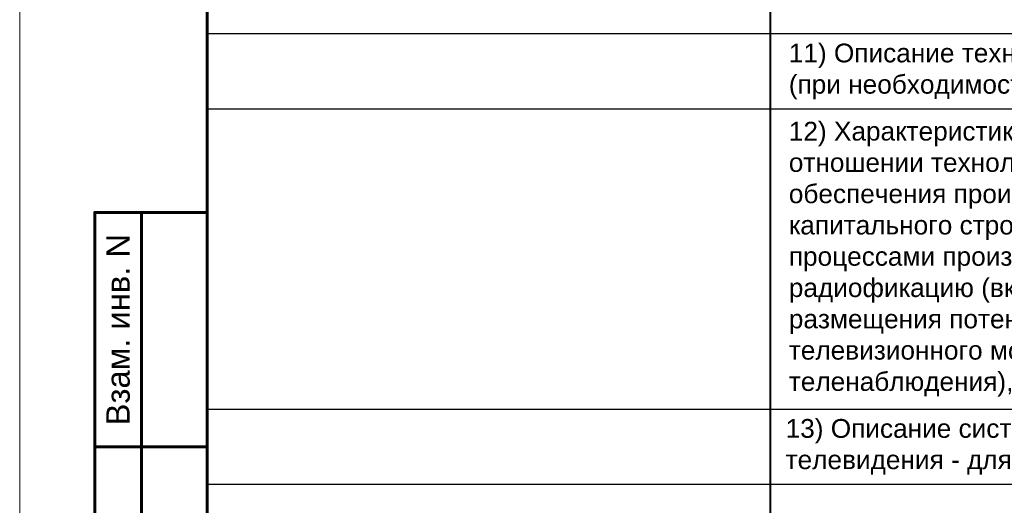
# Model space of a CAD drawing. Header units: millimetres. Extents: x 523431 to 527346, y -48565 to -47721.
# Tile 16 of 217: x 523447 to 523552, y -48506 to -48454. Entities that reach past the tile are written whole.
import ezdxf
from ezdxf.enums import TextEntityAlignment as Align

# ---------------------------------------------------------------- set-up
doc = ezdxf.new("R2010")
doc.units = ezdxf.units.MM
for name, color, linetype, lineweight in [('ВК-линия контур', 132, 'Continuous', 15), ('ВК-линия основная', 1, 'Continuous', 30), ('ВК-линия толстая', 30, 'Continuous', 60), ('ВК-Текст', 1, 'Continuous', 30), ('электрика', 1, 'Continuous', 40)]:
    doc.layers.add(name, color=color, linetype=linetype, lineweight=lineweight)
doc.styles.get("Standard").update_dxf_attribs({"font": 'arial.ttf'})

# ---------------------------------------------------------------- blocks, each defined once
blk = doc.blocks.new('*U10')
at = {"layer": 'ВК-линия контур', "color": 0}
blk.add_line((-210, 0), (-210, 297), dxfattribs=at)
at = {"layer": 'ВК-линия основная', "color": 0}
blk.add_lwpolyline([(-190, 90), (-190, 90)], dxfattribs=at)
at = {"layer": 'ВК-линия толстая', "color": 0}
for points in [[(-190, 5), (-190, 292), (-5, 292), (-5, 5)], [(-197, 65), (-202, 65), (-202, 90), (-197, 90)], [(-190, 65), (-197, 65), (-197, 90), (-190, 90)], [(-190, 90), (-190, 90), (-190, 90), (-190, 90)], [(-190, 90), (-190, 90), (-190, 90), (-190, 90)], [(-190, 90), (-190, 90), (-190, 90), (-190, 90)], [(-190, 90), (-190, 90), (-190, 90), (-190, 90)], [(-197, 30), (-202, 30), (-202, 65), (-197, 65)], [(-190, 30), (-197, 30), (-197, 65), (-190, 65)]]:
    blk.add_lwpolyline(points, close=True, dxfattribs=at)
blk.add_lwpolyline([(-190, 90), (-190, 90)], dxfattribs=at)
blk.add_lwpolyline([(-190, 90), (-190, 90)], dxfattribs=at)
blk.add_lwpolyline([(-190, 90), (-190, 90)], dxfattribs=at)
blk.add_lwpolyline([(-190, 90), (-190, 90)], dxfattribs=at)
blk.add_lwpolyline([(-190, 90), (-190, 90)], dxfattribs=at)
blk.add_lwpolyline([(-190, 90), (-190, 90)], dxfattribs=at)
blk.add_lwpolyline([(-190, 90), (-190, 90)], dxfattribs=at)
at = {"layer": 'ВК-Текст', "color": 0, "rotation": 90}
for s, insert, char_height, width, attachment_point in [('\\pi2;Согласовано', (-190, 90), 0.00000385, 0.0000385, 4), ('\\pi2.5;Инв. N дубл.', (-190, 90), 0.00000417, 0.0000417, 4), ('\\pi2.5;Подп. дата', (-190, 90), 0.00000417, 0.0000583, 4), ('Взам. инв. N', (-199.5, 77.5), 2.5, 25, 5)]:
    blk.add_mtext(s, dxfattribs=dict(at, insert=insert, char_height=char_height, width=width, attachment_point=attachment_point))
at = {"layer": 'ВК-Текст', "color": 0}
blk.add_attdef('ЛИСТ_АЛ', text='', height=2.5, dxfattribs=at).set_placement((-10, 288.5), align=Align.MIDDLE_CENTER)
at = {"layer": 'ВК-Текст', "color": 0, "ltscale": 0.5}
blk.add_attdef('ВЕРХНИЙ_ШИФР', text='', height=0.000005, rotation=180, dxfattribs=at).set_placement((-190, 278), align=Align.MIDDLE_CENTER)
at = {"layer": 'ВК-Текст', "color": 0, "flags": 12}
blk.add_attdef('ФОРМАТ_ЛИСТА', (-42, 1.56), '', height=2.5, dxfattribs=at)

msp = doc.modelspace()

# ---------------------------------------------------------------- linework, layer by layer
for p, q in [((523652.29, -48455.74), (523467.29, -48455.74)), ((523652.29, -48463.74), (523467.29, -48463.74)), ((523652.29, -48495.74), (523467.29, -48495.74)), ((523652.29, -48503.74), (523467.29, -48503.74))]:
    msp.add_line(p, q)
at = {"layer": 'электрика', "color": 7}
msp.add_line((523527.31, -48296.74), (523527.31, -48519.74), dxfattribs=at)

# ---------------------------------------------------------------- block references
msp.add_blockref('*U10', (523657.29, -48564.75))

# ---------------------------------------------------------------- texts
at = {"color": 7, "lineweight": 25, "char_height": 2, "attachment_point": 4}
for s, insert, width in [('\\pl2;11) Описание технических решений по защите информации                (при необходимости)', (523527.31, -48459.74), 95), ('\\pl2;12) Характеристику и обоснование принятых технических решений в отношении технологических сетей связи, предназначенных для обеспечения производственной деятельности на объекте капитального строительства, управления технологическими процессами производства (систему внутренней связи, часофикацию, радиофикацию (включая локальные системы оповещения в районах размещения потенциально опасных объектов), системы телевизионного мониторинга технологических процессов и охранного теленаблюдения), - для объектов производственного назначения', (523527.31, -48479.74), 95), ('\\pl2;13) Описание системы внутренней связи, часофикации, радиофикации, телевидения - для объектов непроизводственного назначения', (523526.97, -48499.74), 95.6853)]:
    msp.add_mtext(s, dxfattribs=dict(at, insert=insert, width=width))

doc.saveas('drawing.dxf')
